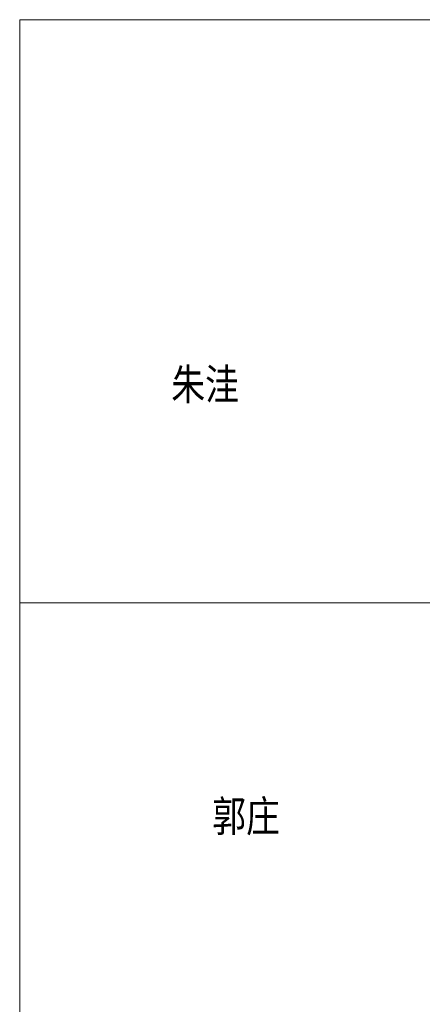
# Model space of a CAD drawing. Extents: x 464172 to 473094, y 3847158 to 3855433.
# Tile 35 of 98: x 464172 to 465831, y 3851375 to 3855433. Entities that reach past the tile are written whole.
import ezdxf

# ---------------------------------------------------------------- set-up
doc = ezdxf.new("R2010")
doc.units = 0
doc.layers.get('0').update_dxf_attribs({"linetype": 'CONTINUOUS'})
doc.layers.add('断面', color=7, linetype='CONTINUOUS')
doc.styles.get("Standard").update_dxf_attribs({"font": 'rs.shx', "bigfont": 'hztxt.shx'})

msp = doc.modelspace()

# ---------------------------------------------------------------- linework, layer by layer
at = {"layer": '断面', "color": 3, "lineweight": 15}
for p, q in [((464172.08, 3855432.78), (473094.26, 3855432.78)), ((464172.08, 3847158.41), (464172.08, 3855432.78)), ((464172.08, 3853030.3), (473094.26, 3853030.3))]:
    msp.add_line(p, q, dxfattribs=at)

# ---------------------------------------------------------------- texts
at = {"color": 1, "linetype": 'Continuous', "lineweight": 50, "char_height": 128, "attachment_point": 1}
for s, insert in [('{\\fSimSun|b0|i0|c134|p2;\\W0.8;朱洼}', (464796.22, 3853994.31)), ('{\\fSimSun|b0|i0|c134|p2;\\W0.8;郭庄}', (464964.98, 3852214.43))]:
    msp.add_mtext(s, dxfattribs=dict(at, insert=insert))

doc.saveas('drawing.dxf')
